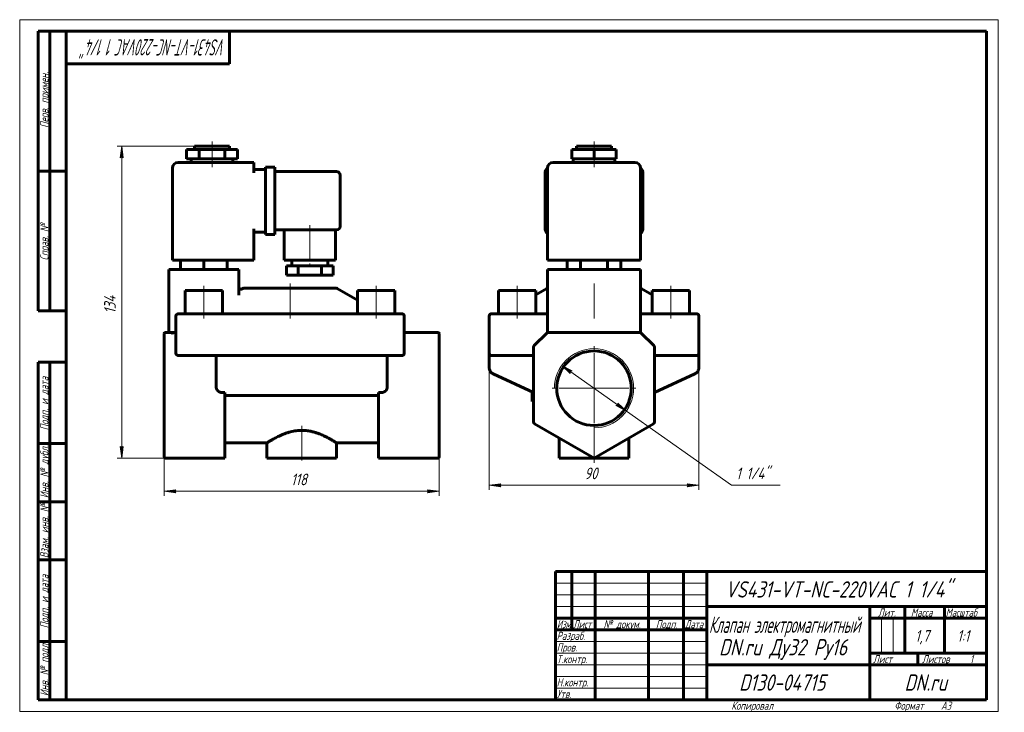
# Model space of a CAD drawing. Header units: millimetres. Extents: x 0 to 423, y 0 to 297.
import ezdxf

# ---------------------------------------------------------------- set-up
doc = ezdxf.new("R2010")
doc.units = ezdxf.units.MM
for name, pattern in [('K5LT_AXLED', [19.5, 15, -1.5, 1.5, -1.5]), ('K5LT_BASIC', [0]), ('K5LT_THIN', [0])]:
    doc.linetypes.add(name, pattern=pattern)
doc.layers.add('Системный слой', color=7, linetype='Continuous')
doc.layers.add('Системный слой (1)', color=7, linetype='Continuous', true_color=0x6c6c6c)
doc.styles.add('KDIMTEXTSTYLE', font='GOST_AU.SHX', dxfattribs={"width": 0.96, "oblique": 15, "height": 5})
doc.styles.add('KTEXTSTYLE', font='GOST_AU.SHX', dxfattribs={"width": 0.96, "height": 5})
doc.dimstyles.new('KDIMSTYLE (1.00)', dxfattribs={"dimtxt": 5, "dimasz": 1, "dimexe": 2, "dimexo": 0, "dimgap": 1, "dimtad": 1, "dimtxsty": 'KDIMTEXTSTYLE', "dimsah": 1, "dimcen": 0, "dimdle": 1, "dimadec": 0, "dimazin": 0, "dimtfac": 0.667, "dimtmove": 0, "dimatfit": 3, "dimfxl": 1, "dimtvp": 1, "dimtolj": 1, "dimtzin": 0, "dimarcsym": 0})

# ---------------------------------------------------------------- blocks, each defined once
blk = doc.blocks.new('U0')
at = {"layer": 'Системный слой (1)', "color": 150, "linetype": 'K5LT_BASIC', "lineweight": 60, "true_color": 0x0080ff}
for q in [(272.56, 136.86), (289.83, 144.92), (289.83, 144.92)]:
    blk.add_line((289.83, 144.92), q, dxfattribs=at)
blk = doc.blocks.new('D0')
at = {"layer": 'Системный слой (1)'}
for points in [[(201.56, 97.08), (206.56, 97.74), (206.06, 97.08), (206.56, 96.42)], [(291.56, 97.08), (286.56, 97.74), (287.06, 97.08), (286.56, 96.42)]]:
    blk.add_hatch(color=7, dxfattribs=at).paths.add_polyline_path(points)
at = {"layer": 'Системный слой (1)', "color": 7, "linetype": 'K5LT_THIN', "lineweight": 18}
for p, q in [((201.56, 158.54), (201.56, 95.08)), ((291.56, 156.33), (291.56, 95.08)), ((201.56, 97.08), (206.56, 97.74)), ((206.56, 97.74), (206.06, 97.08)), ((287.06, 97.08), (286.56, 97.74)), ((286.56, 97.74), (291.56, 97.08)), ((206.56, 96.42), (201.56, 97.08)), ((206.06, 97.08), (206.56, 96.42)), ((291.56, 97.08), (286.56, 96.42)), ((286.56, 96.42), (287.06, 97.08))]:
    blk.add_line(p, q, dxfattribs=at)
blk.add_wipeout([(242.47, 98.08), (242.47, 105.47), (250.32, 105.47), (250.32, 98.08)]).dxf.layer = 'Системный слой (1)'
blk.add_line((201.56, 97.08), (291.56, 97.08), dxfattribs=at)
at = {"layer": 'Системный слой (1)', "color": 7, "insert": (242.47, 104.67), "char_height": 5, "attachment_point": 1, "style": 'KTEXTSTYLE'}
blk.add_mtext('\\H5.0;\\W1.000;\\Q15;\\Q15;\\W0.965;90', dxfattribs=at)
blk = doc.blocks.new('KDIMARROW_01')
at = {"layer": 'Системный слой'}
blk.add_hatch(color=0, dxfattribs=at).paths.add_polyline_path([(-5, -0.66), (0, 0), (-5, 0.66), (-4.5, 0)])
at = {"layer": 'Системный слой', "color": 0, "linetype": 'K5LT_THIN', "lineweight": 18}
for p, q in [((-4.5, 0), (-5, 0.66)), ((-5, 0.66), (0, 0)), ((0, 0), (-5, -0.66)), ((-5, -0.66), (-4.5, 0))]:
    blk.add_line(p, q, dxfattribs=at)
at = {"layer": 'Системный слой (1)', "color": 0, "linetype": 'K5LT_THIN', "lineweight": 18}
blk.add_line((62.07, 138.74), (61.07, 138.74), dxfattribs=at)
blk = doc.blocks.new('D1')
at = {"layer": 'Системный слой (1)'}
for points in [[(237.14, 146.2), (232.67, 148.55), (236.38, 145.13), (236.35, 145.95)], [(260.44, 128.93), (256.74, 132.36), (256.77, 131.53), (255.98, 131.28)]]:
    blk.add_hatch(color=7, dxfattribs=at).paths.add_polyline_path(points)
at = {"layer": 'Системный слой (1)', "color": 7, "linetype": 'K5LT_THIN', "lineweight": 18}
for p, q in [((232.67, 148.55), (237.14, 146.2)), ((236.38, 145.13), (232.67, 148.55)), ((232.67, 148.55), (260.44, 128.93)), ((237.14, 146.2), (236.35, 145.95)), ((236.35, 145.95), (236.38, 145.13)), ((255.98, 131.28), (256.77, 131.53)), ((260.44, 128.93), (255.98, 131.28)), ((256.77, 131.53), (256.74, 132.36)), ((256.74, 132.36), (260.44, 128.93))]:
    blk.add_line(p, q, dxfattribs=at)
blk.add_wipeout([(307.54, 98.08), (307.54, 105.47), (323.76, 105.47), (323.76, 98.08)]).dxf.layer = 'Системный слой (1)'
for p, q in [((260.44, 128.93), (305.54, 97.08)), ((305.54, 97.08), (326.44, 97.08))]:
    blk.add_line(p, q, dxfattribs=at)
at = {"layer": 'Системный слой (1)', "color": 7, "insert": (307.54, 104.67), "char_height": 5, "attachment_point": 1, "style": 'KTEXTSTYLE'}
blk.add_mtext('\\H5.0;\\W1.000;\\Q15;\\Q15;\\W0.965;1 1/4"', dxfattribs=at)
blk = doc.blocks.new('U1')
at = {"layer": 'Системный слой (1)', "color": 30, "linetype": 'K5LT_AXLED', "lineweight": 18, "true_color": 0xff8000}
for q in [(246.56, 156.74), (228.56, 138.74), (264.56, 138.74), (246.56, 120.74)]:
    blk.add_line((246.56, 138.74), q, dxfattribs=at)
blk = doc.blocks.new('U2')
at = {"layer": 'Системный слой (1)', "color": 150, "linetype": 'K5LT_BASIC', "lineweight": 60, "true_color": 0x0080ff}
for p, q in [((88.07, 115.24), (106.07, 115.24)), ((136.07, 115.24), (154.07, 115.24))]:
    blk.add_line(p, q, dxfattribs=at)
blk = doc.blocks.new('D2')
at = {"layer": 'Системный слой (1)'}
for points in [[(62.07, 94.5), (67.07, 95.15), (66.57, 94.5), (67.07, 93.84)], [(180.07, 94.5), (175.07, 95.15), (175.57, 94.5), (175.07, 93.84)]]:
    blk.add_hatch(color=7, dxfattribs=at).paths.add_polyline_path(points)
at = {"layer": 'Системный слой (1)', "color": 7, "linetype": 'K5LT_THIN', "lineweight": 18}
for p, q in [((62.07, 138.74), (62.07, 92.5)), ((180.07, 130.74), (180.07, 92.5)), ((62.07, 94.5), (67.07, 95.15)), ((67.07, 93.84), (62.07, 94.5)), ((67.07, 95.15), (66.57, 94.5)), ((66.57, 94.5), (67.07, 93.84)), ((175.57, 94.5), (175.07, 95.15)), ((175.07, 95.15), (180.07, 94.5)), ((180.07, 94.5), (175.07, 93.84)), ((175.07, 93.84), (175.57, 94.5))]:
    blk.add_line(p, q, dxfattribs=at)
blk.add_wipeout([(116.46, 95.5), (116.46, 102.88), (125.31, 102.88), (125.31, 95.5)]).dxf.layer = 'Системный слой (1)'
blk.add_line((180.07, 94.5), (62.07, 94.5), dxfattribs=at)
at = {"layer": 'Системный слой (1)', "color": 7, "insert": (116.46, 102.08), "char_height": 5, "attachment_point": 1, "style": 'KTEXTSTYLE'}
blk.add_mtext('\\H5.0;\\W1.000;\\Q15;\\Q15;\\W0.965;118', dxfattribs=at)
blk = doc.blocks.new('D3')
at = {"layer": 'Системный слой (1)'}
for points in [[(44.48, 237.74), (43.83, 242.74), (43.17, 237.74), (43.83, 238.24)], [(43.83, 108.74), (44.48, 113.74), (43.83, 113.24), (43.17, 113.74)]]:
    blk.add_hatch(color=7, dxfattribs=at).paths.add_polyline_path(points)
at = {"layer": 'Системный слой (1)', "color": 7, "linetype": 'K5LT_THIN', "lineweight": 18}
for p, q in [((75.07, 242.74), (41.83, 242.74)), ((43.17, 237.74), (43.83, 242.74)), ((43.83, 242.74), (44.48, 237.74)), ((43.83, 238.24), (43.17, 237.74)), ((44.48, 237.74), (43.83, 238.24)), ((43.83, 108.74), (43.17, 113.74)), ((43.17, 113.74), (43.83, 113.24)), ((43.83, 113.24), (44.48, 113.74)), ((44.48, 113.74), (43.83, 108.74)), ((62.28, 108.74), (41.83, 108.74))]:
    blk.add_line(p, q, dxfattribs=at)
blk.add_wipeout([(42.83, 170.8), (35.44, 170.8), (35.44, 180.29), (42.83, 180.29)]).dxf.layer = 'Системный слой (1)'
blk.add_line((43.83, 108.74), (43.83, 242.74), dxfattribs=at)
at = {"layer": 'Системный слой (1)', "color": 7, "insert": (36.24, 170.8), "char_height": 5, "attachment_point": 1, "rotation": 90, "style": 'KTEXTSTYLE'}
blk.add_mtext('\\H5.0;\\W1.000;\\Q15;\\Q15;\\W0.965;134', dxfattribs=at)
blk = doc.blocks.new('U3')
at = {"color": 7, "linetype": 'K5LT_THIN', "lineweight": 18}
for p, q in [((0, 0), (0, 297)), ((0, 297), (420, 297)), ((420, 297), (420, 0)), ((230, 55), (295, 55)), ((230, 50), (295, 50)), ((230, 45), (295, 45)), ((369.96, 25), (369.96, 40)), ((374.98, 25), (374.98, 40)), ((230, 30), (295, 30)), ((230, 25), (295, 25)), ((230, 20), (295, 20)), ((230, 15), (295, 15)), ((230, 10), (295, 10)), ((420, 0), (0, 0))]:
    blk.add_line(p, q, dxfattribs=at)
at = {"color": 150, "linetype": 'K5LT_BASIC', "lineweight": 60, "true_color": 0x0080ff}
for p, q in [((8, 172), (8, 292)), ((20, 292), (8, 292)), ((13, 172), (13, 292)), ((20, 5), (20, 292)), ((20, 292), (415, 292)), ((90, 292), (90, 278)), ((415, 292), (415, 5)), ((90, 278), (20, 278)), ((20, 232), (8, 232)), ((20, 172), (8, 172)), ((8, 5), (8, 150)), ((20, 150), (8, 150)), ((13, 5), (13, 150)), ((20, 115), (8, 115)), ((20, 90), (8, 90)), ((20, 65), (8, 65)), ((230, 60), (415, 60)), ((230, 5), (230, 60)), ((237, 35), (237, 60)), ((247, 5), (247, 60)), ((270, 5), (270, 60)), ((285, 5), (285, 60)), ((295, 5), (295, 60)), ((295, 45), (415, 45)), ((365, 5), (365, 45)), ((380, 25), (380, 45)), ((397, 25), (397, 45)), ((230, 40), (295, 40)), ((365, 40), (380, 40)), ((380, 40), (415, 40)), ((230, 35), (295, 35)), ((20, 30), (8, 30)), ((365, 25), (415, 25)), ((385.57, 20), (385.57, 25)), ((295, 20), (365, 20)), ((365, 20), (415, 20)), ((20, 5), (8, 5)), ((415, 5), (20, 5))]:
    blk.add_line(p, q, dxfattribs=at)
at = {"color": 7, "attachment_point": 1, "style": 'KTEXTSTYLE'}
for s, insert, char_height, rotation in [('\\H5.0;\\W1.000;\\Q15;\\Q15;\\W0.608;\\H7.00;VS431-VT-NC-220VAC 1 1/4"', (88.53, 281.64), 7, 180), ('\\H5.0;\\W1.000;\\Q15;\\Q15;\\W0.965;\\H3.50;Перв. примен.', (8.82, 250.52), 3.5, 90), ('\\H5.0;\\W1.000;\\Q15;\\Q15;\\W0.965;\\H3.50;Справ. №', (8.82, 193.63), 3.5, 90), ('\\H5.0;\\W1.000;\\Q15;\\Q15;\\W0.965;\\H3.50;Подп. и дата', (8.82, 120.66), 3.5, 90), ('\\H5.0;\\W1.000;\\Q15;\\Q15;\\W0.965;\\H3.50;Инв. № дубл.', (8.82, 91.57), 3.5, 90), ('\\H5.0;\\W1.000;\\Q15;\\Q15;\\W0.965;\\H3.50;Взам. инв. №', (8.82, 65.8), 3.5, 90), ('\\H5.0;\\W1.000;\\Q15;\\Q15;\\W0.965;\\H3.50;Подп. и дата', (8.82, 35.66), 3.5, 90), ('\\H5.0;\\W1.000;\\Q15;\\Q15;\\W0.965;\\H3.50;Инв. № подл.', (8.82, 6.57), 3.5, 90)]:
    blk.add_mtext(s, dxfattribs=dict(at, insert=insert, char_height=char_height, rotation=rotation))
for s, insert, char_height in [('\\H5.0;\\W1.000;\\Q15;\\Q15;\\W0.965;\\H7.00;VS431-VT-NC-220VAC 1 1/4"', (302.89, 55.86), 7), ('\\H5.0;\\W1.000;\\Q15;\\Q15;\\W0.965;\\H3.50;Лит.', (368.47, 44.18), 3.5), ('\\H5.0;\\W1.000;\\Q15;\\Q15;\\W0.965;\\H3.50;Масса', (382.58, 44.18), 3.5), ('\\H5.0;\\W1.000;\\Q15;\\Q15;\\W0.930;\\H3.50;Масштаб', (397.52, 44.18), 3.5), ('\\H5.0;\\W1.000;\\Q15;\\Q15;\\W0.784;\\H3.50;Изм.', (230.62, 39.18), 3.5), ('\\H5.0;\\W1.000;\\Q15;\\Q15;\\W0.799;\\H3.50;Лист', (237.61, 39.18), 3.5), ('\\H5.0;\\W1.000;\\Q15;\\Q15;\\W0.965;\\H3.50;№ докум.', (250.63, 39.18), 3.5), ('\\H5.0;\\W1.000;\\Q15;\\Q15;\\W0.965;\\H3.50;Подп.', (273.1, 39.18), 3.5), ('\\H5.0;\\W1.000;\\Q15;\\Q15;\\W0.799;\\H3.50;Дата', (285.61, 39.18), 3.5), ('\\H5.0;\\W1.000;\\Q15;\\Q15;\\W0.672;\\H7.00;Клапан электромагнитный', (295.88, 40.69), 7), ('\\H5.0;\\W1.000;\\Q15;\\Q15;\\W0.965;\\H3.50;Разраб.', (230.5, 34.18), 3.5), ('\\H5.0;\\W1.000;\\Q15;\\Q15;\\W0.965;1,7', (384.42, 34.9), 5), ('\\H5.0;\\W1.000;\\Q15;\\Q15;\\W0.965;{\\c16711680;1:1}', (402.44, 34.9), 5), ('\\H5.0;\\W1.000;\\Q15;\\Q15;\\W0.965;\\H7.00;DN.ru Ду32 Ру16', (300.2, 31.02), 7), ('\\H5.0;\\W1.000;\\Q15;\\Q15;\\W0.965;\\H3.50;Пров.', (230.5, 29.18), 3.5), ('\\H5.0;\\W1.000;\\Q15;\\Q15;\\W0.965;\\H3.50;Т.контр.', (230.5, 24.18), 3.5), ('\\H5.0;\\W1.000;\\Q15;\\Q15;\\W0.965;\\H3.50;Лист', (366.32, 24.18), 3.5), ('\\H5.0;\\W1.000;\\Q15;\\Q15;\\W0.965;\\H3.50;Листов', (387.36, 24.18), 3.5), ('\\H5.0;\\W1.000;\\Q15;\\Q15;\\W0.965;\\H3.50;1', (407.91, 24.18), 3.5), ('\\H5.0;\\W1.000;\\Q15;\\Q15;\\W0.965;\\H3.50;Н.контр.', (230.5, 14.18), 3.5), ('\\H5.0;\\W1.000;\\Q15;\\Q15;\\W0.965;\\H7.00;D130-04715', (308.82, 15.86), 7), ('\\H5.0;\\W1.000;\\Q15;\\Q15;\\W0.965;\\H7.00;DN.ru', (379.84, 15.86), 7), ('\\H5.0;\\W1.000;\\Q15;\\Q15;\\W0.965;\\H3.50;Утв.', (230.5, 9.18), 3.5), ('\\H5.0;\\W1.000;\\Q15;\\Q15;\\W0.965;\\H3.50;Копировал', (305.5, 4.18), 3.5), ('\\H5.0;\\W1.000;\\Q15;\\Q15;\\W0.965;\\H3.50;Формат', (375.5, 4.18), 3.5), ('\\H5.0;\\W1.000;\\Q15;\\Q15;\\W0.965;\\H3.50;A3', (395.5, 4.18), 3.5)]:
    blk.add_mtext(s, dxfattribs=dict(at, insert=insert, char_height=char_height))

msp = doc.modelspace()

# ---------------------------------------------------------------- linework, layer by layer
at = {"layer": 'Системный слой (1)', "color": 150, "linetype": 'K5LT_BASIC', "lineweight": 60, "true_color": 0x0080ff}
for p, q in [((71.57, 237.241), (71.57, 241.241)), ((71.57, 241.241), (77.07, 241.241)), ((75.07, 241.241), (75.07, 242.741)), ((75.07, 242.741), (90.07, 242.741)), ((77.07, 241.241), (88.07, 241.241)), ((77.07, 237.241), (77.07, 241.241)), ((88.07, 237.241), (88.07, 241.241)), ((88.07, 241.241), (93.57, 241.241)), ((90.07, 241.241), (90.07, 242.741)), ((93.57, 237.241), (93.57, 241.241)), ((237.033, 241.241), (246.559, 241.241)), ((237.033, 237.241), (237.033, 241.241)), ((239.059, 241.241), (239.059, 242.741)), ((239.059, 242.741), (254.059, 242.741)), ((246.559, 237.241), (246.559, 241.241)), ((246.559, 241.241), (256.085, 241.241)), ((254.059, 241.241), (254.059, 242.741)), ((256.085, 237.241), (256.085, 241.241)), ((71.57, 237.241), (77.07, 237.241)), ((73.57, 235.741), (73.57, 237.241)), ((77.07, 237.241), (88.07, 237.241)), ((88.07, 237.241), (93.57, 237.241)), ((91.57, 235.741), (91.57, 237.241)), ((237.033, 237.241), (246.559, 237.241)), ((237.559, 235.741), (237.559, 237.241)), ((246.559, 237.241), (256.085, 237.241)), ((255.559, 235.741), (255.559, 237.241)), ((65.57, 193.741), (65.57, 233.241)), ((100.57, 235.741), (68.07, 235.741)), ((100.57, 235.741), (100.57, 233.241)), ((100.57, 231.241), (100.57, 233.241)), ((100.57, 232.741), (105.57, 232.741)), ((105.57, 233.741), (109.57, 233.741)), ((105.57, 231.241), (105.57, 233.741)), ((109.57, 233.741), (109.57, 231.241)), ((226.559, 193.741), (226.559, 233.241)), ((264.059, 235.741), (229.059, 235.741)), ((266.559, 193.741), (266.559, 233.241)), ((105.57, 231.241), (105.57, 207.241)), ((109.57, 231.741), (136.07, 231.741)), ((109.57, 231.241), (109.57, 207.241)), ((137.57, 230.241), (137.57, 208.241)), ((225.559, 207.241), (225.559, 231.241)), ((267.559, 231.241), (267.559, 207.241)), ((100.57, 193.741), (100.57, 207.241)), ((105.57, 204.741), (105.57, 207.241)), ((109.57, 207.241), (109.57, 204.741)), ((100.57, 205.741), (105.57, 205.741)), ((105.57, 204.741), (109.57, 204.741)), ((109.57, 206.741), (136.07, 206.741)), ((113.57, 206.741), (113.57, 193.741)), ((135.57, 206.741), (135.57, 193.741)), ((68.07, 193.741), (65.57, 193.741)), ((68.07, 193.741), (100.57, 193.741)), ((69.07, 193.741), (69.07, 189.741)), ((79.07, 193.741), (79.07, 189.741)), ((89.07, 193.741), (89.07, 189.741)), ((135.57, 193.741), (113.57, 193.741)), ((114.57, 191.241), (114.57, 187.241)), ((119.57, 191.241), (114.57, 191.241)), ((116.82, 193.741), (116.82, 191.241)), ((119.57, 191.241), (119.57, 187.241)), ((129.57, 191.241), (119.57, 191.241)), ((134.57, 191.241), (129.57, 191.241)), ((129.57, 191.241), (129.57, 187.241)), ((132.32, 193.741), (132.32, 191.241)), ((134.57, 191.241), (134.57, 187.241)), ((229.059, 193.741), (226.559, 193.741)), ((229.059, 193.741), (264.059, 193.741)), ((235.012, 193.741), (235.012, 189.741)), ((240.785, 193.741), (240.785, 189.741)), ((252.332, 193.741), (252.332, 189.741)), ((258.106, 193.741), (258.106, 189.741)), ((266.559, 193.741), (264.059, 193.741)), ((64.07, 189.741), (64.07, 162.741)), ((64.07, 189.741), (66.57, 189.741)), ((91.57, 189.741), (66.57, 189.741)), ((91.57, 189.741), (94.07, 189.741)), ((94.07, 189.741), (94.07, 178.66)), ((119.57, 187.241), (114.57, 187.241)), ((129.57, 187.241), (119.57, 187.241)), ((134.57, 187.241), (129.57, 187.241)), ((226.559, 189.741), (226.559, 162.741)), ((226.559, 189.741), (229.059, 189.741)), ((264.059, 189.741), (229.059, 189.741)), ((264.059, 189.741), (266.559, 189.741)), ((266.559, 189.741), (266.559, 162.741)), ((94.07, 182.318), (94.07, 182.29)), ((71.07, 180.741), (87.07, 180.741)), ((71.07, 170.741), (71.07, 180.741)), ((87.07, 170.741), (87.07, 180.741)), ((95.837, 181.607), (95.569, 181.452)), ((135.802, 181.741), (96.337, 181.741)), ((136.302, 181.607), (145.07, 176.544)), ((145.07, 180.741), (161.07, 180.741)), ((145.07, 170.741), (145.07, 180.741)), ((161.07, 170.741), (161.07, 180.741)), ((205.559, 170.741), (205.559, 180.741)), ((205.559, 180.741), (221.559, 180.741)), ((226.327, 181.607), (221.559, 178.854)), ((221.559, 170.741), (221.559, 180.741)), ((266.791, 181.607), (271.559, 178.854)), ((271.559, 180.741), (287.559, 180.741)), ((271.559, 170.741), (271.559, 180.741)), ((287.559, 170.741), (287.559, 180.741)), ((67.07, 169.741), (67.07, 153.741)), ((68.07, 170.741), (70.07, 170.741)), ((162.07, 170.741), (70.07, 170.741)), ((162.07, 170.741), (164.07, 170.741)), ((165.07, 153.741), (165.07, 169.741)), ((201.559, 169.741), (201.559, 153.741)), ((202.559, 170.741), (204.559, 170.741)), ((204.559, 170.741), (226.559, 170.741)), ((266.559, 170.741), (288.559, 170.741)), ((288.559, 170.741), (290.559, 170.741)), ((291.559, 169.741), (291.559, 153.741)), ((62.07, 162.094), (62.07, 162.241)), ((62.07, 156.68), (62.07, 162.094)), ((65.191, 162.741), (62.57, 162.741)), ((66.57, 162.741), (65.191, 162.741)), ((66.57, 162.741), (67.07, 162.741)), ((165.07, 162.741), (179.57, 162.741)), ((180.07, 162.241), (180.07, 162.094)), ((180.07, 156.68), (180.07, 162.094)), ((226.266, 162.448), (220.852, 157.034)), ((226.559, 162.741), (226.266, 162.448)), ((226.559, 162.741), (226.973, 162.741)), ((266.145, 162.741), (226.973, 162.741)), ((266.559, 162.741), (266.145, 162.741)), ((266.559, 162.741), (266.852, 162.448)), ((272.266, 157.034), (266.852, 162.448)), ((62.07, 156.326), (62.07, 156.68)), ((180.07, 156.68), (180.07, 156.326)), ((62.07, 124.329), (62.07, 156.326)), ((70.07, 152.741), (68.07, 152.741)), ((70.07, 152.741), (111.636, 152.741)), ((84.341, 152.741), (84.341, 139.367)), ((111.636, 152.741), (121.07, 152.741)), ((121.07, 152.741), (130.504, 152.741)), ((130.504, 152.741), (162.07, 152.741)), ((157.798, 152.741), (157.798, 139.367)), ((164.07, 152.741), (162.07, 152.741)), ((180.07, 124.329), (180.07, 156.326)), ((201.559, 153.741), (201.559, 152.741)), ((201.559, 153.741), (201.559, 152.863)), ((201.559, 152.984), (201.559, 153.285)), ((202.559, 152.741), (201.559, 152.741)), ((201.559, 152.741), (201.559, 147.636)), ((201.559, 152.741), (201.559, 152.741)), ((204.559, 152.741), (202.559, 152.741)), ((204.559, 152.741), (220.559, 152.741)), ((220.559, 156.326), (220.559, 124.329)), ((272.559, 124.329), (272.559, 156.326)), ((272.559, 152.741), (288.559, 152.741)), ((290.559, 152.741), (288.559, 152.741)), ((290.559, 152.741), (291.559, 152.741)), ((291.559, 153.741), (291.559, 152.741)), ((291.559, 153.741), (291.559, 152.863)), ((291.559, 152.983), (291.559, 152.986)), ((291.559, 152.741), (291.559, 152.741)), ((291.559, 152.741), (291.559, 147.636)), ((220.559, 136.865), (203.291, 144.917)), ((203.291, 144.917), (220.559, 136.865)), ((289.827, 144.917), (272.559, 136.865)), ((87.124, 136.865), (88.07, 136.865)), ((88.07, 124.329), (88.07, 136.865)), ((88.07, 135.601), (154.07, 135.601)), ((154.07, 124.329), (154.07, 136.865)), ((155.015, 136.865), (154.07, 136.865)), ((220.559, 136.865), (219.986, 137.132)), ((220.138, 137.061), (220.059, 137.061)), ((220.059, 135.061), (220.059, 137.061)), ((272.559, 136.865), (273.132, 137.132)), ((220.559, 135.061), (220.059, 135.061)), ((220.059, 133.061), (220.059, 135.061)), ((220.559, 133.061), (220.059, 133.061)), ((62.07, 123.896), (62.07, 124.329)), ((62.07, 109.318), (62.07, 123.896)), ((88.07, 124.329), (88.07, 123.463)), ((88.07, 108.741), (88.07, 123.463)), ((154.07, 123.463), (154.07, 124.329)), ((154.07, 108.741), (154.07, 123.463)), ((180.07, 124.329), (180.07, 123.896)), ((180.07, 109.318), (180.07, 123.896)), ((221.059, 123.463), (246.559, 108.741)), ((246.559, 108.741), (272.059, 123.463)), ((106.07, 115.241), (106.07, 108.741)), ((136.07, 115.241), (136.07, 108.741)), ((231.559, 117.401), (231.559, 108.741)), ((261.559, 117.401), (261.559, 108.741)), ((88.07, 108.741), (62.57, 108.741)), ((136.07, 108.741), (106.07, 108.741)), ((154.07, 108.741), (179.57, 108.741)), ((261.559, 108.741), (231.559, 108.741)), ((246.559, 108.741), (246.559, 109.318))]:
    msp.add_line(p, q, dxfattribs=at)
at = {"layer": 'Системный слой (1)', "color": 30, "linetype": 'K5LT_AXLED', "lineweight": 18, "true_color": 0xff8000}
for p, q in [((82.57, 239.241), (82.57, 244.741)), ((246.559, 239.241), (246.559, 244.741)), ((82.57, 233.741), (82.57, 239.241)), ((246.559, 233.741), (246.559, 239.241)), ((124.57, 208.741), (124.57, 189.241)), ((79.07, 168.741), (79.07, 182.741)), ((116.07, 168.741), (116.07, 183.741)), ((153.07, 168.741), (153.07, 182.741)), ((213.559, 168.741), (213.559, 182.741)), ((246.559, 168.741), (246.559, 183.741)), ((279.559, 168.741), (279.559, 182.741))]:
    msp.add_line(p, q, dxfattribs=at)
at = {"layer": 'Системный слой (1)', "color": 150, "linetype": 'K5LT_BASIC', "lineweight": 60, "true_color": 0x0080ff}
msp.add_circle((246.559, 138.741), 16, dxfattribs=at)
for centre, radius, start, end in [((68.07, 233.241), 2.5, 90, 180), ((228.059, 231.241), 2.5, 126.8699, 180), ((229.059, 233.241), 2.5, 90, 180), ((264.059, 233.241), 2.5, 0, 90), ((265.059, 231.241), 2.5, 0, 53.1301), ((136.07, 230.241), 1.5, 0, 90), ((136.07, 208.241), 1.5, 270, 0), ((228.059, 207.241), 2.5, 180, 233.1301), ((265.059, 207.241), 2.5, 306.8699, 0), ((96.337, 180.741), 1, 90, 120), ((135.802, 180.741), 1, 60, 90), ((226.827, 180.741), 1, 105.54227, 120), ((266.291, 180.741), 1, 60, 74.45773), ((68.07, 169.741), 1, 90, 180), ((164.07, 169.741), 1, 0, 90), ((202.559, 169.741), 1, 90, 180), ((290.559, 169.741), 1, 0, 90), ((62.57, 162.241), 0.5, 90, 180), ((179.57, 162.241), 0.5, 0, 90), ((226.973, 161.741), 1, 90, 135), ((266.145, 161.741), 1, 45, 90), ((221.559, 156.326), 1, 135, 180), ((271.559, 156.326), 1, 0, 45), ((68.07, 153.741), 1, 180, 270), ((164.07, 153.741), 1, 270, 0), ((202.559, 153.741), 1, 180, 270), ((290.559, 153.741), 1, 270, 0), ((221.559, 124.329), 1, 180, 240), ((271.559, 124.329), 1, 300, 0)]:
    msp.add_arc(centre, radius, start, end, dxfattribs=at)
at = {"layer": 'Системный слой (1)', "color": 7, "linetype": 'K5LT_THIN', "lineweight": 18}
msp.add_arc((246.559, 138.741), 17, 270, 180, dxfattribs=at)
at = {"layer": 'Системный слой (1)', "color": 150, "linetype": 'K5LT_BASIC', "lineweight": 60, "true_color": 0x0080ff}
for points, knots in [([(95.57, 181.452), (95.533, 181.431), (95.494, 181.412), (95.414, 181.378), (95.372, 181.364), (95.286, 181.341), (95.241, 181.332), (95.15, 181.32), (95.103, 181.317), (95.008, 181.319), (94.96, 181.323), (94.865, 181.338), (94.817, 181.349), (94.724, 181.378), (94.677, 181.397), (94.588, 181.44), (94.546, 181.465), (94.464, 181.521), (94.425, 181.552), (94.352, 181.619), (94.319, 181.656), (94.257, 181.732), (94.23, 181.773), (94.181, 181.856), (94.16, 181.899), (94.126, 181.984), (94.112, 182.026), (94.099, 182.078), (94.096, 182.088), (94.092, 182.106), (94.09, 182.115), (94.085, 182.143), (94.082, 182.161), (94.074, 182.216), (94.071, 182.253), (94.07, 182.3), (94.07, 182.309), (94.07, 182.318)], [0, 0, 0, 0, 1.5981722, 1.5981722, 3.2349517, 3.2349517, 4.9235099, 4.9235099, 6.6695399, 6.6695399, 8.4524994, 8.4524994, 10.2646061, 10.2646061, 12.104182, 12.104182, 13.9477131, 13.9477131, 15.7916606, 15.7916606, 17.6305382, 17.6305382, 19.4397469, 19.4397469, 21.2216982, 21.2216982, 22.8684434, 22.8684434, 23.2266815, 23.2266815, 23.5738728, 23.5738728, 24.2682554, 24.2682554, 25.6514987, 25.6514987, 25.9953228, 25.9953228, 25.9953228, 25.9953228]), ([(226.554, 175.76), (226.554, 175.761), (226.554, 175.761), (226.555, 175.764), (226.555, 175.766), (226.556, 175.771), (226.557, 175.775), (226.558, 175.783), (226.558, 175.788), (226.559, 175.799), (226.559, 175.805), (226.559, 175.812)], [0, 0, 0, 0, 0.6, 0.6, 1.2, 1.2, 1.8, 1.8, 2.4, 2.4, 3, 3, 3, 3]), ([(266.564, 175.76), (266.564, 175.761), (266.564, 175.761), (266.563, 175.764), (266.563, 175.766), (266.562, 175.771), (266.561, 175.775), (266.56, 175.783), (266.56, 175.788), (266.559, 175.799), (266.559, 175.805), (266.559, 175.812)], [0, 0, 0, 0, 0.6, 0.6, 1.2, 1.2, 1.8, 1.8, 2.4, 2.4, 3, 3, 3, 3]), ([(66.57, 162.741), (66.502, 162.741), (66.369, 162.645), (66.164, 162.591), (65.966, 162.535), (65.769, 162.496), (65.573, 162.468), (65.381, 162.451), (65.254, 162.448), (65.191, 162.448)], [0, 0, 0, 0, 0.1939658, 0.3621132, 0.5072319, 0.6455575, 0.77709, 0.8920433, 1, 1, 1, 1]), ([(203.291, 144.917), (203.29, 144.917), (203.288, 144.918), (203.278, 144.923), (203.268, 144.927), (203.247, 144.938), (203.234, 144.944), (203.196, 144.963), (203.171, 144.976), (203.097, 145.015), (203.048, 145.043), (202.904, 145.131), (202.812, 145.194), (202.617, 145.345), (202.516, 145.435), (202.325, 145.629), (202.236, 145.732), (202.072, 145.952), (201.998, 146.068), (201.865, 146.308), (201.807, 146.433), (201.709, 146.689), (201.669, 146.819), (201.607, 147.084), (201.585, 147.218), (201.564, 147.443), (201.559, 147.535), (201.559, 147.629), (201.559, 147.633), (201.559, 147.636)], [0.0088847, 0.0088847, 0.0088847, 0.0088847, 0.0355387, 0.0355387, 0.2083231, 0.2083231, 0.4433002, 0.4433002, 0.9132544, 0.9132544, 1.8531628, 1.8531628, 3.7240951, 3.7240951, 5.9838593, 5.9838593, 8.2687962, 8.2687962, 10.5667167, 10.5667167, 12.8650123, 12.8650123, 15.1509182, 15.1509182, 17.4117896, 17.4117896, 18.9435309, 18.9435309, 18.99666, 18.99666, 18.99666, 18.99666]), ([(203.291, 144.917), (203.291, 144.917), (203.291, 144.917), (203.291, 144.917), (203.291, 144.917), (203.291, 144.917), (203.291, 144.917), (203.29, 144.917), (203.29, 144.917), (203.289, 144.918), (203.289, 144.918), (203.288, 144.918), (203.287, 144.919), (203.284, 144.92), (203.282, 144.921), (203.277, 144.923), (203.274, 144.925), (203.265, 144.929), (203.26, 144.932), (203.244, 144.939), (203.234, 144.944), (203.205, 144.958), (203.187, 144.968), (203.151, 144.987), (203.132, 144.997), (203.096, 145.016), (203.078, 145.027), (203.046, 145.045), (203.032, 145.053), (203.018, 145.062)], [0.0014077, 0.0014077, 0.0014077, 0.0014077, 0.0040909, 0.0040909, 0.0095896, 0.0095896, 0.0205869, 0.0205869, 0.0425815, 0.0425815, 0.0865707, 0.0865707, 0.1731414, 0.1731414, 0.3448751, 0.3448751, 0.6411881, 0.6411881, 1.1852306, 1.1852306, 2.1761406, 2.1761406, 3.9635796, 3.9635796, 5.7635796, 5.7635796, 7.5635796, 7.5635796, 9, 9, 9, 9]), ([(289.827, 144.917), (289.828, 144.917), (289.83, 144.918), (289.84, 144.923), (289.849, 144.927), (289.871, 144.938), (289.884, 144.944), (289.921, 144.963), (289.946, 144.976), (290.021, 145.015), (290.07, 145.043), (290.214, 145.131), (290.306, 145.194), (290.501, 145.345), (290.602, 145.435), (290.793, 145.629), (290.882, 145.732), (291.046, 145.952), (291.12, 146.068), (291.253, 146.308), (291.311, 146.433), (291.409, 146.689), (291.449, 146.819), (291.511, 147.084), (291.533, 147.218), (291.554, 147.443), (291.559, 147.535), (291.559, 147.629), (291.559, 147.633), (291.559, 147.636)], [0.0088847, 0.0088847, 0.0088847, 0.0088847, 0.0355387, 0.0355387, 0.2083231, 0.2083231, 0.4433002, 0.4433002, 0.9132544, 0.9132544, 1.8531628, 1.8531628, 3.7240951, 3.7240951, 5.9838593, 5.9838593, 8.2687962, 8.2687962, 10.5667167, 10.5667167, 12.8650123, 12.8650123, 15.1509182, 15.1509182, 17.4117896, 17.4117896, 18.9435309, 18.9435309, 18.99666, 18.99666, 18.99666, 18.99666]), ([(289.827, 144.917), (289.827, 144.917), (289.827, 144.917), (289.827, 144.917), (289.827, 144.917), (289.827, 144.917), (289.827, 144.917), (289.828, 144.917), (289.828, 144.917), (289.829, 144.918), (289.829, 144.918), (289.83, 144.918), (289.831, 144.919), (289.834, 144.92), (289.836, 144.921), (289.841, 144.923), (289.844, 144.925), (289.852, 144.929), (289.858, 144.932), (289.874, 144.939), (289.884, 144.944), (289.913, 144.958), (289.931, 144.968), (289.967, 144.987), (289.985, 144.997), (290.022, 145.016), (290.04, 145.027), (290.072, 145.045), (290.086, 145.053), (290.1, 145.062)], [0.0014077, 0.0014077, 0.0014077, 0.0014077, 0.0040909, 0.0040909, 0.0095895, 0.0095895, 0.0205867, 0.0205867, 0.042581, 0.042581, 0.0865696, 0.0865696, 0.1731392, 0.1731392, 0.3448708, 0.3448708, 0.6411795, 0.6411795, 1.1852133, 1.1852133, 2.176106, 2.176106, 3.9635103, 3.9635103, 5.7635103, 5.7635103, 7.5635103, 7.5635103, 9, 9, 9, 9]), ([(87.124, 136.865), (87.071, 136.865), (87.009, 136.866), (86.917, 136.87), (86.847, 136.874), (86.757, 136.882), (86.668, 136.892), (86.58, 136.904), (86.495, 136.918), (86.41, 136.934), (86.327, 136.952), (86.246, 136.972), (86.168, 136.993), (86.068, 137.024), (85.972, 137.057), (85.88, 137.092), (85.815, 137.12), (85.751, 137.148), (85.69, 137.178), (85.631, 137.208), (85.574, 137.239), (85.514, 137.273), (85.444, 137.316), (85.366, 137.367), (85.291, 137.421), (85.23, 137.469), (85.18, 137.51), (85.128, 137.554), (85.074, 137.604), (85.021, 137.656), (84.952, 137.728), (84.898, 137.79), (84.816, 137.892), (84.772, 137.952), (84.701, 138.06), (84.668, 138.114), (84.612, 138.215), (84.585, 138.27), (84.548, 138.35), (84.523, 138.408), (84.496, 138.477), (84.475, 138.539), (84.456, 138.594), (84.439, 138.651), (84.424, 138.708), (84.409, 138.765), (84.396, 138.823), (84.385, 138.882), (84.374, 138.941), (84.365, 139.001), (84.358, 139.061), (84.352, 139.122), (84.347, 139.184), (84.342, 139.266), (84.341, 139.328), (84.341, 139.367)], [0, 0, 0, 0, 0.0380576, 0.0442921, 0.066159, 0.0877073, 0.1091053, 0.1301107, 0.1508647, 0.1712616, 0.1915509, 0.2113497, 0.2307722, 0.2495551, 0.28592, 0.3033392, 0.3201777, 0.3368556, 0.353024, 0.3688452, 0.3841248, 0.3992167, 0.4186169, 0.4424376, 0.4658992, 0.4845012, 0.4982739, 0.5119989, 0.5331143, 0.5509505, 0.5646825, 0.6049867, 0.6097937, 0.6580718, 0.6581276, 0.7020179, 0.7037338, 0.7405081, 0.7457976, 0.766707, 0.7852589, 0.7992058, 0.8131761, 0.8272021, 0.8412489, 0.8553714, 0.8695463, 0.8837989, 0.8980871, 0.9124675, 0.9272973, 0.9414276, 0.9559804, 0.9722368, 1, 1, 1, 1]), ([(155.015, 136.865), (155.068, 136.865), (155.13, 136.866), (155.222, 136.87), (155.292, 136.874), (155.382, 136.882), (155.471, 136.892), (155.559, 136.904), (155.645, 136.918), (155.729, 136.934), (155.812, 136.952), (155.893, 136.972), (155.971, 136.993), (156.071, 137.024), (156.167, 137.057), (156.259, 137.092), (156.324, 137.12), (156.388, 137.148), (156.449, 137.178), (156.508, 137.208), (156.565, 137.239), (156.625, 137.273), (156.695, 137.316), (156.773, 137.367), (156.848, 137.421), (156.909, 137.469), (156.959, 137.51), (157.011, 137.554), (157.065, 137.604), (157.118, 137.656), (157.187, 137.728), (157.241, 137.79), (157.323, 137.892), (157.367, 137.952), (157.438, 138.06), (157.471, 138.114), (157.527, 138.215), (157.554, 138.27), (157.591, 138.35), (157.616, 138.408), (157.643, 138.477), (157.664, 138.539), (157.683, 138.594), (157.7, 138.651), (157.715, 138.708), (157.73, 138.765), (157.743, 138.823), (157.754, 138.882), (157.765, 138.941), (157.774, 139.001), (157.781, 139.061), (157.788, 139.122), (157.792, 139.184), (157.797, 139.266), (157.798, 139.328), (157.798, 139.367)], [0, 0, 0, 0, 0.0380576, 0.0442921, 0.066159, 0.0877073, 0.1091053, 0.1301107, 0.1508647, 0.1712616, 0.1915509, 0.2113497, 0.2307722, 0.2495551, 0.28592, 0.3033392, 0.3201777, 0.3368556, 0.353024, 0.3688452, 0.3841248, 0.3992167, 0.4186169, 0.4424376, 0.4658992, 0.4845012, 0.4982739, 0.5119989, 0.5331143, 0.5509505, 0.5646825, 0.6049867, 0.6097937, 0.6580718, 0.6581276, 0.7020179, 0.7037338, 0.7405081, 0.7457976, 0.766707, 0.7852589, 0.7992058, 0.8131761, 0.8272021, 0.8412489, 0.8553714, 0.8695463, 0.8837989, 0.8980871, 0.9124675, 0.9272973, 0.9414276, 0.9559804, 0.9722368, 1, 1, 1, 1]), ([(136.07, 115.241), (136.069, 115.241), (136.042, 115.258), (135.922, 115.335), (135.729, 115.457), (135.464, 115.623), (135.07, 115.867), (134.487, 116.221), (133.641, 116.716), (132.662, 117.261), (131.622, 117.804), (130.619, 118.291), (129.6, 118.747), (128.502, 119.193), (127.296, 119.622), (125.969, 120.014), (124.701, 120.303), (123.499, 120.499), (122.357, 120.617), (121.54, 120.649), (120.744, 120.652), (119.924, 120.627), (118.721, 120.513), (117.453, 120.307), (116.177, 120.014), (114.904, 119.641), (113.663, 119.204), (112.478, 118.723), (111.378, 118.225), (110.384, 117.736), (109.496, 117.269), (108.715, 116.837), (108.037, 116.447), (107.462, 116.106), (106.986, 115.816), (106.607, 115.58), (106.323, 115.402), (106.141, 115.286), (106.077, 115.245), (106.07, 115.241), (106.07, 115.241)], [0, 0, 0, 0, 0.01151234, 0.02269689, 0.03355636, 0.04449267, 0.055829, 0.07251046, 0.0906659, 0.11029677, 0.12584277, 0.14078061, 0.15448458, 0.16755952, 0.18312297, 0.19832799, 0.21317422, 0.22478307, 0.23662242, 0.24883739, 0.24999205, 0.26119743, 0.27411313, 0.28745369, 0.3015793, 0.31607521, 0.33117492, 0.34651649, 0.36173554, 0.37659796, 0.39090679, 0.40502907, 0.41866227, 0.43199014, 0.44493017, 0.45778339, 0.47058478, 0.48341627, 0.49576126, 0.49999468, 0.49999468, 0.49999468, 0.49999468])]:
    msp.add_open_spline(points, degree=3, knots=knots, dxfattribs=at)
for points in [[(62.57, 108.741), (62.277, 108.741), (62.07, 108.98), (62.07, 109.318)], [(179.57, 108.741), (179.862, 108.741), (180.07, 108.98), (180.07, 109.318)]]:
    msp.add_rational_spline(points, [1, 0.804737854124, 0.804737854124, 1], degree=3, dxfattribs=at)

# ---------------------------------------------------------------- block references
at = {"layer": 'Системный слой (1)'}
for name in ['U0', 'U2']:
    msp.add_blockref(name, (0, 0), dxfattribs=at)

# ---------------------------------------------------------------- next in the draw order: dimensions: what is measured, and where the dimension line sits
at = {"layer": 'Системный слой (1)', "color": 7}
for base, p1, p2, text, picture, middle in [((201.559, 97.083), (291.559, 156.334), (201.559, 158.539), '\\H5.0;\\W0.965;\\Q15;\\H5.0;\\W0.965;\\Q15;\\Q15;90', 'D0', (246.559, 97.083)), ((180.07, 94.496), (62.07, 138.741), (180.07, 130.739), '\\H5.0;\\W0.965;\\Q15;\\H5.0;\\W0.965;\\Q15;\\Q15;118', 'D2', (121.07, 94.496))]:
    dim = msp.add_linear_dim(base=base, p1=p1, p2=p2, text=text, dimstyle='KDIMSTYLE (1.00)', override={"dimexo": 0, "dimblk1": 'KDIMARROW_01', "dimblk2": 'KDIMARROW_01', "dimse1": 0, "dimse2": 0, "dimclrt": 7, "dimtolj": 1}, dxfattribs=at)
    dim.commit()
    dim.dimension.update_dxf_attribs({"geometry": picture, "text_midpoint": middle, "dimtype": 160})

# ---------------------------------------------------------------- next in the draw order: linework, layer by layer
at = {"layer": 'Системный слой (1)', "color": 30, "linetype": 'K5LT_AXLED', "lineweight": 18, "true_color": 0xff8000}
msp.add_line((121.07, 122.65), (121.07, 106.741), dxfattribs=at)

# ---------------------------------------------------------------- next in the draw order: dimensions: what is measured, and where the dimension line sits
at = {"layer": 'Системный слой (1)', "color": 7}
dim = msp.add_linear_dim(base=(43.825, 108.741), p1=(75.07, 242.741), p2=(62.277, 108.741), angle=90, text='\\H5.0;\\W0.965;\\Q15;\\H5.0;\\W0.965;\\Q15;\\Q15;134', dimstyle='KDIMSTYLE (1.00)', override={"dimexo": 0, "dimblk1": 'KDIMARROW_01', "dimblk2": 'KDIMARROW_01', "dimse1": 0, "dimse2": 0, "dimclrt": 7, "dimtolj": 1}, dxfattribs=at)
dim.commit()
dim.dimension.update_dxf_attribs({"geometry": 'D3', "text_midpoint": (43.825, 175.741), "dimtype": 160})
dim = msp.add_diameter_dim_2p(p1=(232.673, 148.548), p2=(260.445, 128.933), text='\\H5.0;\\W0.965;\\Q15;\\H5.0;\\W0.965;\\Q15;\\Q15;1 1/4"', dimstyle='KDIMSTYLE (1.00)', override={"dimtih": 1, "dimtoh": 1, "dimblk1": 'KDIMARROW_01', "dimblk2": 'KDIMARROW_01', "dimclrt": 7, "dimtmove": 1, "dimatfit": 2, "dimtolj": 1}, dxfattribs=at)
dim.commit()
dim.dimension.update_dxf_attribs({"geometry": 'D1', "text_midpoint": (307.539, 97.083), "dimtype": 163})

# ---------------------------------------------------------------- next in the draw order: linework, layer by layer
at = {"layer": 'Системный слой (1)', "color": 30, "linetype": 'K5LT_AXLED', "lineweight": 18, "true_color": 0xff8000}
msp.add_line((246.559, 106.741), (246.559, 122.65), dxfattribs=at)

# ---------------------------------------------------------------- next in the draw order: block references
msp.add_blockref('U3', (0, 0))
at = {"layer": 'Системный слой (1)'}
msp.add_blockref('U1', (0, 0), dxfattribs=at)

doc.saveas('drawing.dxf')
